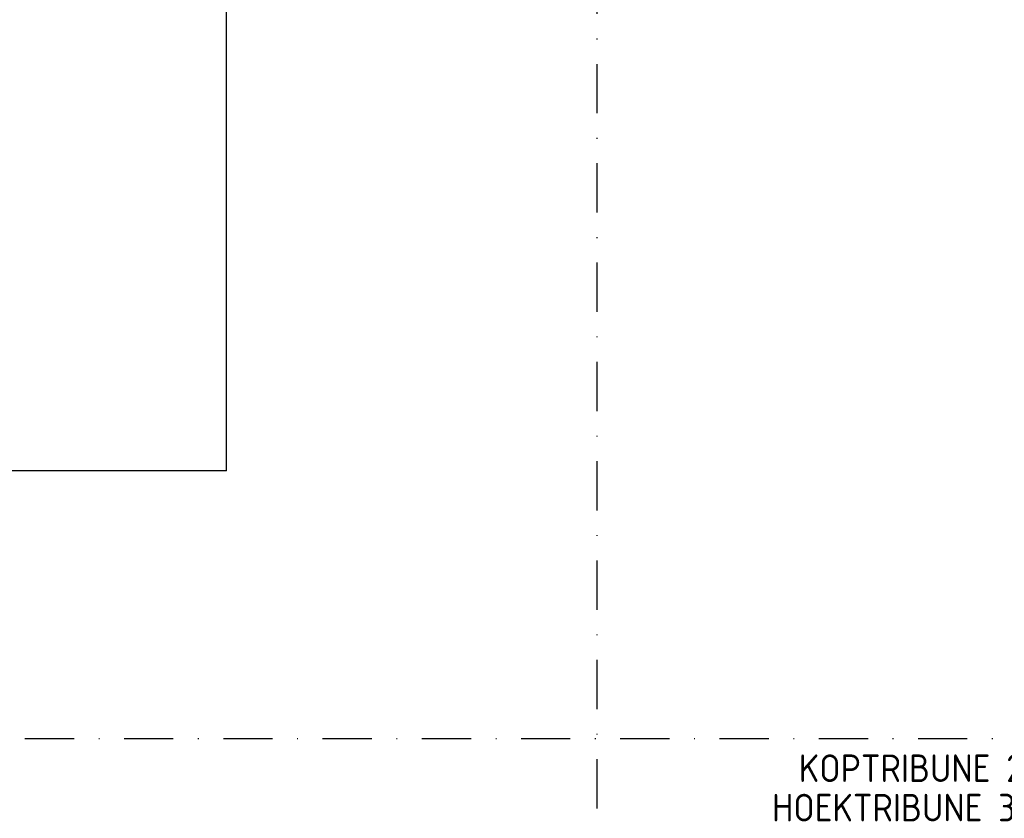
# Model space of a CAD drawing. Extents: x 0 to 1189, y 0 to 841.
# Tile 9 of 12: x 974 to 1099, y 111 to 212. Entities that reach past the tile are written whole.
import ezdxf
from ezdxf.enums import TextEntityAlignment as Align

# ---------------------------------------------------------------- set-up
doc = ezdxf.new("R2010")
doc.units = 0
doc.header["$LTSCALE"] = 25
doc.linetypes.add('DASHDOT2', pattern=[0.5, 0.25, -0.125, 0, -0.125])
doc.layers.get('0').update_dxf_attribs({"linetype": 'CONTINUOUS'})
doc.layers.add('E--L6112_CEN-LSP', color=3, linetype='CONTINUOUS')
doc.layers.add('E--L6412_OPROEP24V', color=3, linetype='CONTINUOUS')
doc.styles.add('ISO', font='isocp.shx')

msp = doc.modelspace()

# ---------------------------------------------------------------- linework, layer by layer
at = {"color": 1, "linetype": 'DASHDOT2'}
for p, q in [((1047, 824), (1047, 111)), ((672, 121), (1146, 121))]:
    msp.add_line(p, q, dxfattribs=at)
at = {"layer": 'E--L6112_CEN-LSP'}
msp.add_line((1000, 155), (1000, 574), dxfattribs=at)
at = {"layer": 'E--L6412_OPROEP24V'}
msp.add_line((1000, 155), (683, 155), dxfattribs=at)

# ---------------------------------------------------------------- texts
at = {"color": 4, "style": 'ISO'}
for s, p in [('KOPTRIBUNE 2 +', (1088.97, 117.25)), ('HOEKTRIBUNE 3 + 4', (1088.97, 112.25))]:
    msp.add_text(s, height=3.5, dxfattribs=at).set_placement(p, align=Align.MIDDLE)

doc.saveas('drawing.dxf')
